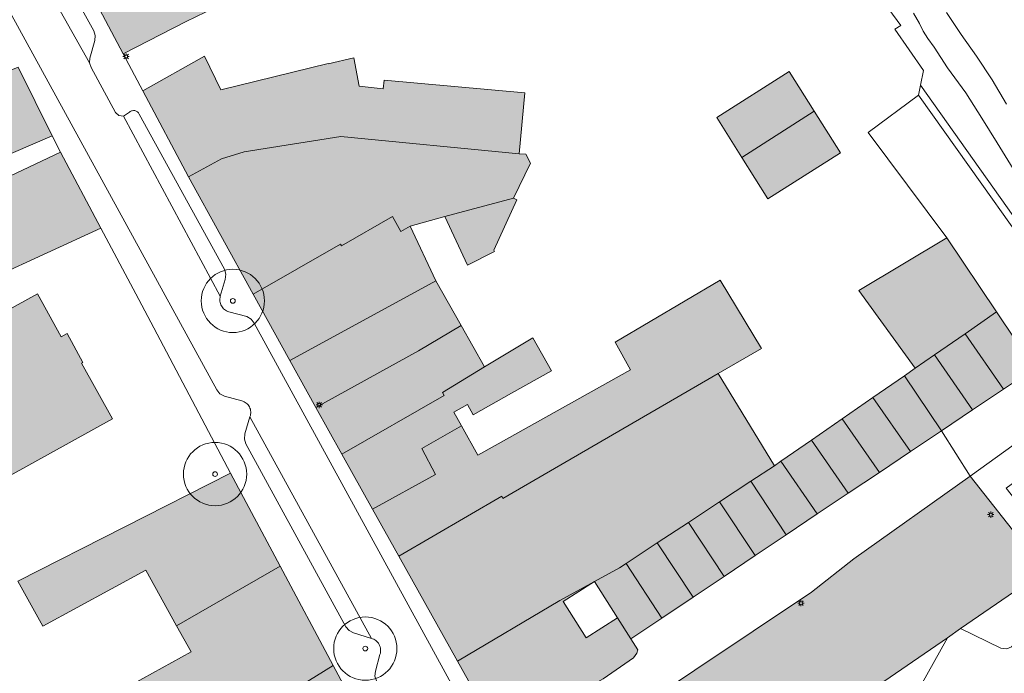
# Model space of a CAD drawing. Header units: metres. Extents: x 187482 to 189800, y 333582 to 335019.
# Tile 185 of 256: x 189119 to 189197, y 334170 to 334222. Entities that reach past the tile are written whole.
import ezdxf

# ---------------------------------------------------------------- set-up
doc = ezdxf.new("R2010")
doc.units = ezdxf.units.M
doc.layers.get('0').update_dxf_attribs({"color": 252, "lineweight": 18})
for name, color, linetype, lineweight in [('B-WE-GR-BEPLANTING_CULTUUR_HEESTERS-GV', 252, 'Continuous', 18), ('B-WE-GR-BOOM-S', 252, 'Continuous', 18), ('B-WE-IE-MEUBILAIR-S', 252, 'Continuous', 18), ('B-WE-IE-TERREINAFSCHEIDING_KUNSTMATIG_MUUR-G', 252, 'IE-TERREINAFSCHEIDING_KUNSTMATIG-SO', 18), ('B-WE-OG-BEBOUWING-GV', 252, 'Continuous', 18), ('B-WE-OG-TERREIN_ERF-GV', 252, 'Continuous', 18), ('B-WE-OG-WEG-GV', 252, 'Continuous', 18), ('B-WE-VH-HALFVERHARDING_PUIN-GV', 252, 'Continuous', 18), ('B-WE-VH-OPENVERHARDING_BETONSTRAATSTEEN-GV', 252, 'Continuous', 18), ('B-WE-VH-OPENVERHARDING_STRAATBAKSTEEN-GV', 252, 'Continuous', 18), ('B-WE-VH-OPENVERHARDING_TEGEL-GV', 252, 'Continuous', 18)]:
    doc.layers.add(name, color=color, linetype=linetype, lineweight=lineweight)
doc.layers.add('B-WE-OG-BEBOUWING-V', color=7, linetype='Continuous', lineweight=18, true_color=0xf0f0f0)
doc.linetypes.add('IE-TERREINAFSCHEIDING_KUNSTMATIG-SO', pattern='A,4,[82,NLCS.SHX,S=0.75,R=90,X=0,Y=0],4,-2', length=10)

# ---------------------------------------------------------------- blocks, each defined once
blk = doc.blocks.new('SIE-MEUBILAIR_PAAL_LICHTMAST-SO')
for points in [[(-0.62, 0), (-1, 0)], [(-0.71, 0.71), (-0.44, 0.44)], [(0, 1), (0, 0.62)], [(0.44, 0.44), (0.71, 0.71)], [(1, 0), (0.62, 0)], [(-0.71, -0.71), (-0.44, -0.44)], [(0, -0.62), (0, -1)], [(0.44, -0.44), (0.71, -0.71)]]:
    blk.add_lwpolyline(points)
blk.add_circle((0, 0), 0.5)
blk = doc.blocks.new('SGR-BOOM_GBKN-SO')
at = {"color": 0, "linetype": 'ByBlock', "lineweight": 18}
for radius in [2, 0.15]:
    blk.add_circle((0, 0), radius, dxfattribs=at)

msp = doc.modelspace()

# ---------------------------------------------------------------- hatches: boundary and pattern name
at = {"layer": 'B-WE-OG-BEBOUWING-V'}
h = msp.add_hatch(color=256, dxfattribs=at)
h.dxf.hatch_style = 1
h.paths.add_polyline_path([(189124.88, 334224.288), (189127.421, 334219.426), (189132.423, 334221.983), (189136.228, 334223.87), (189136.446, 334223.42), (189143.019, 334226.833), (189144.859, 334223.19), (189149.481, 334224.252), (189144.709, 334234.649), (189140.439, 334232.422), (189138.792, 334231.561)], flags=17)
h = msp.add_hatch(color=256, dxfattribs=at)
h.dxf.hatch_style = 1
h.paths.add_polyline_path([(189159.171, 334216.339), (189148.057, 334217.342), (189147.988, 334216.675), (189146.092, 334216.874), (189145.658, 334219.123), (189143.639, 334218.633), (189143.627, 334218.68), (189135.161, 334216.582), (189133.86, 334219.252), (189128.975, 334216.502), (189132.586, 334209.712), (189135.209, 334211.136), (189136.999, 334211.695), (189144.643, 334212.897), (189158.726, 334211.537)], flags=17)
h = msp.add_hatch(color=256, dxfattribs=at)
h.dxf.hatch_style = 1
h.paths.add_polyline_path([(189119.136, 334218.386), (189110.165, 334214.761), (189110.527, 334213.905), (189104.65, 334211.582), (189106.624, 334206.588), (189112.633, 334209), (189121.835, 334212.957)], flags=17)
h = msp.add_hatch(color=256, dxfattribs=at)
h.dxf.hatch_style = 1
h.paths.add_polyline_path([(189182.043, 334214.912), (189180.077, 334218.028), (189174.337, 334214.409), (189176.337, 334211.239)], flags=17)
h = msp.add_hatch(color=256, dxfattribs=at)
h.dxf.hatch_style = 1
h.paths.add_polyline_path([(189182.043, 334214.912), (189176.337, 334211.239), (189178.393, 334207.981), (189184.131, 334211.602)], flags=17)
h = msp.add_hatch(color=256, dxfattribs=at)
h.dxf.hatch_style = 1
h.paths.add_polyline_path([(189158.533, 334207.902), (189158.276, 334208.029), (189152.866, 334206.563), (189154.641, 334202.734), (189156.775, 334203.807), (189156.722, 334203.913)], flags=16)
h.paths.add_polyline_path([(189159.62, 334210.779), (189159.264, 334211.489), (189158.726, 334211.537), (189144.643, 334212.897), (189136.999, 334211.695), (189135.209, 334211.136), (189132.586, 334209.712), (189137.713, 334200.422), (189144.602, 334204.375), (189144.677, 334204.245), (189148.711, 334206.56), (189149.385, 334205.389), (189150.122, 334205.813), (189152.866, 334206.563), (189158.276, 334208.029)], flags=17)
h = msp.add_hatch(color=256, dxfattribs=at)
h.dxf.hatch_style = 1
h.paths.add_polyline_path([(189122.474, 334211.669), (189110.055, 334205.769), (189112.923, 334199.786), (189125.677, 334205.646)], flags=17)
h = msp.add_hatch(color=256, dxfattribs=at)
h.dxf.hatch_style = 1
h.paths.add_polyline_path([(189150.122, 334205.813), (189149.385, 334205.389), (189148.711, 334206.56), (189144.677, 334204.245), (189144.602, 334204.375), (189137.713, 334200.422), (189140.603, 334195.187), (189152.134, 334201.473)], flags=17)
h = msp.add_hatch(color=256, dxfattribs=at)
h.dxf.hatch_style = 1
h.paths.add_polyline_path([(189193.965, 334197.301), (189196.457, 334199.027), (189192.539, 334204.872), (189185.562, 334200.708), (189190.036, 334194.58), (189191.54, 334195.622)], flags=17)
h = msp.add_hatch(color=256, dxfattribs=at)
h.dxf.hatch_style = 1
h.paths.add_polyline_path([(189154.132, 334197.962), (189152.134, 334201.473), (189140.603, 334195.187), (189142.657, 334191.465), (189150.785, 334195.961)], flags=17)
h = msp.add_hatch(color=256, dxfattribs=at)
h.dxf.hatch_style = 1
h.paths.add_polyline_path([(189149.219, 334179.713), (189157.347, 334184.451), (189157.442, 334184.28), (189174.445, 334194.157), (189177.869, 334196.141), (189174.603, 334201.541), (189166.313, 334196.632), (189167.537, 334194.447), (189156.84, 334188.456), (189155.465, 334187.702), (189154.179, 334190.019), (189151.044, 334188.235), (189152.128, 334186.169), (189147.141, 334183.435)], flags=17)
h.paths.add_polyline_path([(189174.573, 334184.013), (189172.107, 334182.386), (189174.923, 334178.117), (189177.377, 334179.762)], flags=16)
h.paths.add_polyline_path([(189174.573, 334184.013), (189177.377, 334179.762), (189179.831, 334181.407), (189177.039, 334185.639)], flags=16)
h.paths.add_polyline_path([(189167.175, 334179.132), (189170.015, 334174.827), (189172.469, 334176.472), (189169.641, 334180.759)], flags=16)
h.paths.add_polyline_path([(189169.641, 334180.759), (189172.469, 334176.472), (189174.923, 334178.117), (189172.107, 334182.386)], flags=16)
h = msp.add_hatch(color=256, dxfattribs=at)
h.dxf.hatch_style = 1
h.paths.add_polyline_path([(189122.543, 334197.061), (189120.676, 334200.456), (189111.227, 334195.26), (189113.198, 334191.584), (189103.47, 334186.35), (189106.581, 334180.529), (189106.708, 334180.292), (189116.528, 334185.569), (189116.758, 334185.142), (189126.579, 334190.569), (189124.144, 334194.976), (189124.249, 334195.04), (189123.013, 334197.32)], flags=17)
h = msp.add_hatch(color=256, dxfattribs=at)
h.dxf.hatch_style = 1
h.paths.add_polyline_path([(189199.453, 334194.559), (189196.457, 334199.027), (189193.965, 334197.301), (189197.002, 334192.916)], flags=17)
h = msp.add_hatch(color=256, dxfattribs=at)
h.dxf.hatch_style = 1
h.paths.add_polyline_path([(189154.132, 334197.962), (189150.785, 334195.961), (189142.657, 334191.465), (189144.708, 334187.791), (189152.794, 334192.43), (189152.662, 334192.664), (189155.991, 334194.695)], flags=17)
h = msp.add_hatch(color=256, dxfattribs=at)
h.dxf.hatch_style = 1
h.paths.add_polyline_path([(189193.965, 334197.301), (189191.54, 334195.622), (189194.552, 334191.274), (189197.002, 334192.916)], flags=17)
h = msp.add_hatch(color=256, dxfattribs=at)
h.dxf.hatch_style = 1
h.paths.add_polyline_path([(189155.991, 334194.695), (189152.662, 334192.664), (189152.794, 334192.43), (189144.708, 334187.791), (189147.141, 334183.435), (189152.128, 334186.169), (189151.044, 334188.235), (189154.179, 334190.019), (189153.571, 334191.114), (189154.653, 334191.698), (189155.097, 334190.894), (189158.125, 334192.593), (189161.289, 334194.368), (189159.821, 334196.985)], flags=17)
h = msp.add_hatch(color=256, dxfattribs=at)
h.dxf.hatch_style = 1
h.paths.add_polyline_path([(189191.54, 334195.622), (189190.036, 334194.58), (189189.177, 334193.985), (189192.102, 334189.631), (189194.552, 334191.274)], flags=17)
h = msp.add_hatch(color=256, dxfattribs=at)
h.dxf.hatch_style = 1
h.paths.add_polyline_path([(189164.684, 334177.71), (189166.502, 334174.849), (189167.561, 334173.182), (189170.015, 334174.827), (189167.175, 334179.132), (189166.668, 334178.798)], flags=16)
h.paths.add_polyline_path([(189174.573, 334184.013), (189172.107, 334182.386), (189174.923, 334178.117), (189177.377, 334179.762)], flags=16)
h.paths.add_polyline_path([(189174.573, 334184.013), (189177.377, 334179.762), (189179.831, 334181.407), (189177.039, 334185.639)], flags=16)
h.paths.add_polyline_path([(189167.175, 334179.132), (189170.015, 334174.827), (189172.469, 334176.472), (189169.641, 334180.759)], flags=16)
h.paths.add_polyline_path([(189174.445, 334194.157), (189157.442, 334184.28), (189157.347, 334184.451), (189149.219, 334179.713), (189153.849, 334171.422), (189161.947, 334176.21), (189164.684, 334177.71), (189166.668, 334178.798), (189167.175, 334179.132), (189169.641, 334180.759), (189172.107, 334182.386), (189174.573, 334184.013), (189177.039, 334185.639), (189178.895, 334186.864)], flags=17)
h.paths.add_polyline_path([(189169.641, 334180.759), (189172.469, 334176.472), (189174.923, 334178.117), (189172.107, 334182.386)], flags=16)
h = msp.add_hatch(color=256, dxfattribs=at)
h.dxf.hatch_style = 1
h.paths.add_polyline_path([(189186.687, 334192.26), (189189.647, 334187.986), (189192.102, 334189.631), (189189.177, 334193.985)], flags=17)
h = msp.add_hatch(color=256, dxfattribs=at)
h.dxf.hatch_style = 1
h.paths.add_polyline_path([(189186.687, 334192.26), (189184.258, 334190.578), (189187.193, 334186.341), (189189.647, 334187.986)], flags=17)
h = msp.add_hatch(color=256, dxfattribs=at)
h.dxf.hatch_style = 1
h.paths.add_polyline_path([(189181.83, 334188.897), (189184.739, 334184.696), (189187.193, 334186.341), (189184.258, 334190.578)], flags=17)
h = msp.add_hatch(color=256, dxfattribs=at)
h.dxf.hatch_style = 1
h.paths.add_polyline_path([(189174.573, 334184.013), (189177.377, 334179.762), (189179.831, 334181.407), (189177.039, 334185.639)], flags=16)
h.paths.add_polyline_path([(189182.285, 334183.051), (189184.739, 334184.696), (189181.83, 334188.897), (189179.402, 334187.215)], flags=17)
h = msp.add_hatch(color=256, dxfattribs=at)
h.dxf.hatch_style = 1
h.paths.add_polyline_path([(189174.573, 334184.013), (189172.107, 334182.386), (189174.923, 334178.117), (189177.377, 334179.762)], flags=16)
h.paths.add_polyline_path([(189174.573, 334184.013), (189177.377, 334179.762), (189179.831, 334181.407), (189177.039, 334185.639)], flags=16)
h.paths.add_polyline_path([(189177.039, 334185.639), (189179.831, 334181.407), (189182.285, 334183.051), (189179.402, 334187.215), (189178.895, 334186.864)], flags=17)
h = msp.add_hatch(color=256, dxfattribs=at)
h.dxf.hatch_style = 1
h.paths.add_polyline_path([(189135.906, 334186.284), (189119.097, 334177.735), (189121.085, 334174.171), (189129.228, 334178.613), (189131.654, 334174.22), (189139.832, 334178.933)], flags=17)
h = msp.add_hatch(color=256, dxfattribs=at)
h.dxf.hatch_style = 1
h.paths.add_polyline_path([(189198.299, 334177.204), (189200.279, 334178.564), (189194.359, 334186.045), (189185.171, 334179.5), (189181.83, 334176.881), (189168.008, 334167.613), (189165.166, 334165.922), (189159.072, 334162.087), (189163.424, 334153.947), (189172.03, 334159.117), (189175.72, 334161.694), (189192.57, 334173.269), (189193.616, 334173.987)], flags=17)
h.paths.add_polyline_path([(189183.291, 334157.368), (189189.158, 334154.156), (189190.819, 334157.157), (189189.104, 334158.113), (189189.08, 334158.069), (189184.939, 334160.342), (189184.915, 334160.298)], flags=16)
h.paths.add_polyline_path([(189164.684, 334177.71), (189166.502, 334174.849), (189167.561, 334173.182), (189170.015, 334174.827), (189167.175, 334179.132), (189166.668, 334178.798)], flags=16)
h.paths.add_polyline_path([(189174.573, 334184.013), (189172.107, 334182.386), (189174.923, 334178.117), (189177.377, 334179.762)], flags=16)
h.paths.add_polyline_path([(189174.573, 334184.013), (189177.377, 334179.762), (189179.831, 334181.407), (189177.039, 334185.639)], flags=16)
h.paths.add_polyline_path([(189167.175, 334179.132), (189170.015, 334174.827), (189172.469, 334176.472), (189169.641, 334180.759)], flags=16)
h.paths.add_polyline_path([(189189.158, 334154.156), (189183.291, 334157.368), (189181.625, 334154.36), (189187.477, 334151.118)], flags=16)
h.paths.add_polyline_path([(189186.948, 334163.167), (189184.871, 334164.318), (189183.191, 334161.266), (189184.915, 334160.298), (189184.939, 334160.342), (189189.08, 334158.069), (189189.104, 334158.113), (189190.726, 334161.073)], flags=16)
h.paths.add_polyline_path([(189169.641, 334180.759), (189172.469, 334176.472), (189174.923, 334178.117), (189172.107, 334182.386)], flags=16)
h = msp.add_hatch(color=256, dxfattribs=at)
h.dxf.hatch_style = 1
h.paths.add_polyline_path([(189164.684, 334177.71), (189161.947, 334176.21), (189153.849, 334171.422), (189157.224, 334165.379), (189165.37, 334170.016), (189167.756, 334171.682), (189168.031, 334172.035), (189168.108, 334172.321), (189167.561, 334173.182), (189166.502, 334174.849), (189164.017, 334173.266), (189162.199, 334176.127)], flags=17)
h.paths.add_polyline_path([(189164.684, 334177.71), (189166.502, 334174.849), (189167.561, 334173.182), (189170.015, 334174.827), (189167.175, 334179.132), (189166.668, 334178.798)], flags=16)
h.paths.add_polyline_path([(189167.175, 334179.132), (189170.015, 334174.827), (189172.469, 334176.472), (189169.641, 334180.759)], flags=16)
h = msp.add_hatch(color=256, dxfattribs=at)
h.dxf.hatch_style = 1
h.paths.add_polyline_path([(189139.832, 334178.933), (189131.654, 334174.22), (189132.796, 334172.151), (189126.704, 334168.773), (189128.354, 334165.708), (189129.531, 334166.352), (189131.339, 334163.201), (189131.845, 334163.502), (189144.035, 334171.065)], flags=17)
h.paths.add_polyline_path([(189133.717, 334160.358), (189131.845, 334163.502), (189131.339, 334163.201), (189130.077, 334162.405), (189131.995, 334159.313)], flags=16)
h = msp.add_hatch(color=256, dxfattribs=at)
h.dxf.hatch_style = 1
h.paths.add_polyline_path([(189144.035, 334171.065), (189131.845, 334163.502), (189133.717, 334160.358), (189137.728, 334162.792), (189138.459, 334161.451), (189138.633, 334161.137), (189146.669, 334166.146)], flags=17)
h.paths.add_polyline_path([(189133.717, 334160.358), (189131.845, 334163.502), (189131.339, 334163.201), (189130.077, 334162.405), (189131.995, 334159.313)], flags=16)

# ---------------------------------------------------------------- linework, layer by layer
at = {"layer": 'B-WE-GR-BEPLANTING_CULTUUR_HEESTERS-GV', "flags": 128}
msp.add_lwpolyline([(189190.438, 334216.951), (189190.279, 334216.177), (189196.27, 334207.753), (189196.71, 334207.131), (189197.552, 334205.94), (189199.948, 334202.549), (189200.39, 334202.905)], close=True, dxfattribs=at)
at = {"layer": 'B-WE-IE-TERREINAFSCHEIDING_KUNSTMATIG_MUUR-G', "ltscale": 0.2, "flags": 128}
for points in [[(189122.474, 334211.669), (189121.835, 334212.957)], [(189128.436, 334200.445), (189125.677, 334205.646)], [(189135.18, 334187.68), (189129.862, 334197.77)]]:
    msp.add_lwpolyline(points, dxfattribs=at)
at = {"layer": 'B-WE-OG-BEBOUWING-GV', "flags": 128}
for points in [[(189124.88, 334224.288), (189127.421, 334219.426), (189132.423, 334221.983), (189136.228, 334223.87), (189136.446, 334223.42), (189143.019, 334226.833), (189144.859, 334223.19), (189149.481, 334224.252), (189144.709, 334234.649), (189140.439, 334232.422), (189138.792, 334231.561)], [(189159.171, 334216.339), (189148.057, 334217.342), (189147.988, 334216.675), (189146.092, 334216.874), (189145.658, 334219.123), (189143.639, 334218.633), (189143.627, 334218.68), (189135.161, 334216.582), (189133.86, 334219.252), (189128.975, 334216.502), (189132.586, 334209.712), (189135.209, 334211.136), (189136.999, 334211.695), (189144.643, 334212.897), (189158.726, 334211.537)], [(189119.136, 334218.386), (189110.165, 334214.761), (189110.527, 334213.905), (189104.65, 334211.582), (189106.624, 334206.588), (189112.633, 334209), (189121.835, 334212.957)], [(189182.043, 334214.912), (189180.077, 334218.028), (189174.337, 334214.409), (189176.337, 334211.239)], [(189182.043, 334214.912), (189176.337, 334211.239), (189178.393, 334207.981), (189184.131, 334211.602)], [(189159.62, 334210.779), (189159.264, 334211.489), (189158.726, 334211.537), (189144.643, 334212.897), (189136.999, 334211.695), (189135.209, 334211.136), (189132.586, 334209.712), (189137.713, 334200.422), (189144.602, 334204.375), (189144.677, 334204.245), (189148.711, 334206.56), (189149.385, 334205.389), (189150.122, 334205.813), (189152.866, 334206.563), (189158.276, 334208.029)], [(189122.474, 334211.669), (189110.055, 334205.769), (189112.923, 334199.786), (189125.677, 334205.646)], [(189158.533, 334207.902), (189158.276, 334208.029), (189152.866, 334206.563), (189154.641, 334202.734), (189156.775, 334203.807), (189156.722, 334203.913)], [(189150.122, 334205.813), (189149.385, 334205.389), (189148.711, 334206.56), (189144.677, 334204.245), (189144.602, 334204.375), (189137.713, 334200.422), (189140.603, 334195.187), (189152.134, 334201.473)], [(189193.965, 334197.301), (189196.457, 334199.027), (189192.539, 334204.872), (189185.562, 334200.708), (189190.036, 334194.58), (189191.54, 334195.622)], [(189154.132, 334197.962), (189152.134, 334201.473), (189140.603, 334195.187), (189142.657, 334191.465), (189150.785, 334195.961)], [(189149.219, 334179.713), (189157.347, 334184.451), (189157.442, 334184.28), (189174.445, 334194.157), (189177.869, 334196.141), (189174.603, 334201.541), (189166.313, 334196.632), (189167.537, 334194.447), (189156.84, 334188.456), (189155.465, 334187.702), (189154.179, 334190.019), (189151.044, 334188.235), (189152.128, 334186.169), (189147.141, 334183.435)], [(189122.543, 334197.061), (189120.676, 334200.456), (189111.227, 334195.26), (189113.198, 334191.584), (189103.47, 334186.35), (189106.581, 334180.529), (189106.708, 334180.292), (189116.528, 334185.569), (189116.758, 334185.142), (189126.579, 334190.569), (189124.144, 334194.976), (189124.249, 334195.04), (189123.013, 334197.32)], [(189199.453, 334194.559), (189196.457, 334199.027), (189193.965, 334197.301), (189197.002, 334192.916)], [(189154.132, 334197.962), (189150.785, 334195.961), (189142.657, 334191.465), (189144.708, 334187.791), (189152.794, 334192.43), (189152.662, 334192.664), (189155.991, 334194.695)], [(189193.965, 334197.301), (189191.54, 334195.622), (189194.552, 334191.274), (189197.002, 334192.916)], [(189155.991, 334194.695), (189152.662, 334192.664), (189152.794, 334192.43), (189144.708, 334187.791), (189147.141, 334183.435), (189152.128, 334186.169), (189151.044, 334188.235), (189154.179, 334190.019), (189153.571, 334191.114), (189154.653, 334191.698), (189155.097, 334190.894), (189158.125, 334192.593), (189161.289, 334194.368), (189159.821, 334196.985)], [(189191.54, 334195.622), (189190.036, 334194.58), (189189.177, 334193.985), (189192.102, 334189.631), (189194.552, 334191.274)], [(189174.445, 334194.157), (189157.442, 334184.28), (189157.347, 334184.451), (189149.219, 334179.713), (189153.849, 334171.422), (189161.947, 334176.21), (189164.684, 334177.71), (189166.668, 334178.798), (189167.175, 334179.132), (189169.641, 334180.759), (189172.107, 334182.386), (189174.573, 334184.013), (189177.039, 334185.639), (189178.895, 334186.864)], [(189186.687, 334192.26), (189189.647, 334187.986), (189192.102, 334189.631), (189189.177, 334193.985)], [(189186.687, 334192.26), (189184.258, 334190.578), (189187.193, 334186.341), (189189.647, 334187.986)], [(189181.83, 334188.897), (189184.739, 334184.696), (189187.193, 334186.341), (189184.258, 334190.578)], [(189182.285, 334183.051), (189184.739, 334184.696), (189181.83, 334188.897), (189179.402, 334187.215)], [(189177.039, 334185.639), (189179.831, 334181.407), (189182.285, 334183.051), (189179.402, 334187.215), (189178.895, 334186.864)], [(189135.906, 334186.284), (189119.097, 334177.735), (189121.085, 334174.171), (189129.228, 334178.613), (189131.654, 334174.22), (189139.832, 334178.933)], [(189198.299, 334177.204), (189200.279, 334178.564), (189194.359, 334186.045), (189185.171, 334179.5), (189181.83, 334176.881), (189168.008, 334167.613), (189165.166, 334165.922), (189159.072, 334162.087), (189163.424, 334153.947), (189172.03, 334159.117), (189175.72, 334161.694), (189192.57, 334173.269), (189193.616, 334173.987)], [(189174.573, 334184.013), (189177.377, 334179.762), (189179.831, 334181.407), (189177.039, 334185.639)], [(189174.573, 334184.013), (189172.107, 334182.386), (189174.923, 334178.117), (189177.377, 334179.762)], [(189169.641, 334180.759), (189172.469, 334176.472), (189174.923, 334178.117), (189172.107, 334182.386)], [(189167.175, 334179.132), (189170.015, 334174.827), (189172.469, 334176.472), (189169.641, 334180.759)], [(189139.832, 334178.933), (189131.654, 334174.22), (189132.796, 334172.151), (189126.704, 334168.773), (189128.354, 334165.708), (189129.531, 334166.352), (189131.339, 334163.201), (189131.845, 334163.502), (189144.035, 334171.065)], [(189164.684, 334177.71), (189166.502, 334174.849), (189167.561, 334173.182), (189170.015, 334174.827), (189167.175, 334179.132), (189166.668, 334178.798)], [(189164.684, 334177.71), (189161.947, 334176.21), (189153.849, 334171.422), (189157.224, 334165.379), (189165.37, 334170.016), (189167.756, 334171.682), (189168.031, 334172.035), (189168.108, 334172.321), (189167.561, 334173.182), (189166.502, 334174.849), (189164.017, 334173.266), (189162.199, 334176.127)], [(189144.035, 334171.065), (189131.845, 334163.502), (189133.717, 334160.358), (189137.728, 334162.792), (189138.459, 334161.451), (189138.633, 334161.137), (189146.669, 334166.146)]]:
    msp.add_lwpolyline(points, close=True, dxfattribs=at)
at = {"layer": 'B-WE-OG-TERREIN_ERF-GV', "flags": 128}
for points in [[(189136.228, 334223.87), (189132.423, 334221.983), (189127.421, 334219.426), (189128.975, 334216.502), (189133.86, 334219.252), (189135.161, 334216.582), (189143.627, 334218.68), (189143.639, 334218.633), (189145.658, 334219.123), (189146.092, 334216.874), (189147.988, 334216.675), (189148.057, 334217.342), (189159.171, 334216.339), (189158.726, 334211.537), (189159.264, 334211.489), (189159.62, 334210.779), (189158.276, 334208.029), (189158.533, 334207.902), (189156.722, 334203.913), (189156.775, 334203.807), (189154.641, 334202.734), (189152.866, 334206.563), (189150.122, 334205.813), (189152.134, 334201.473), (189154.132, 334197.962), (189155.991, 334194.695), (189159.821, 334196.985), (189161.289, 334194.368), (189158.125, 334192.593), (189155.097, 334190.894), (189154.653, 334191.698), (189153.571, 334191.114), (189154.179, 334190.019), (189155.465, 334187.702), (189156.84, 334188.456), (189167.537, 334194.447), (189166.313, 334196.632), (189174.603, 334201.541), (189177.869, 334196.141), (189174.445, 334194.157), (189178.895, 334186.864), (189179.402, 334187.215), (189181.83, 334188.897), (189184.258, 334190.578), (189186.687, 334192.26), (189189.177, 334193.985), (189190.036, 334194.58), (189185.562, 334200.708), (189192.539, 334204.872), (189186.309, 334213.225), (189190.279, 334216.177), (189190.438, 334216.951), (189190.678, 334218.124), (189188.419, 334221.385), (189188.897, 334221.678), (189185.977, 334225.689)], [(189192.512, 334222.703), (189193.646, 334220.971), (189194.861, 334219.247), (189196.109, 334217.367), (189197.239, 334215.465)], [(189110.055, 334205.769), (189122.474, 334211.669), (189121.835, 334212.957), (189112.633, 334209)], [(189126.704, 334168.773), (189132.796, 334172.151), (189131.654, 334174.22), (189129.228, 334178.613), (189121.085, 334174.171), (189119.097, 334177.735), (189135.906, 334186.284), (189135.18, 334187.68), (189129.862, 334197.77), (189128.436, 334200.445), (189125.677, 334205.646), (189112.923, 334199.786)], [(189186.948, 334163.167), (189192.57, 334173.269), (189175.72, 334161.694)]]:
    msp.add_lwpolyline(points, dxfattribs=at)
for points in [[(189176.337, 334211.239), (189174.337, 334214.409), (189180.077, 334218.028), (189182.043, 334214.912), (189184.131, 334211.602), (189178.393, 334207.981)], [(189196.457, 334199.027), (189199.453, 334194.559), (189203.201, 334197.944), (189202.823, 334198.479), (189199.948, 334202.549), (189197.552, 334205.94), (189196.71, 334207.131), (189196.27, 334207.753), (189190.279, 334216.177), (189186.309, 334213.225), (189192.539, 334204.872)], [(189103.47, 334186.35), (189113.198, 334191.584), (189111.227, 334195.26), (189120.676, 334200.456), (189122.543, 334197.061), (189123.013, 334197.32), (189124.249, 334195.04), (189124.144, 334194.976), (189126.579, 334190.569), (189116.758, 334185.142), (189116.528, 334185.569), (189106.708, 334180.292), (189106.581, 334180.529)], [(189166.502, 334174.849), (189164.684, 334177.71), (189162.199, 334176.127), (189164.017, 334173.266)], [(189193.616, 334173.987), (189196.785, 334172.441), (189197.276, 334172.399), (189197.624, 334172.545), (189198.938, 334173.891), (189199.759, 334175.192), (189199.029, 334176.21), (189198.299, 334177.204)], [(189189.104, 334158.113), (189190.819, 334157.157), (189189.158, 334154.156), (189187.477, 334151.118), (189186.545, 334149.729), (189182.228, 334146.892), (189187.932, 334138.012), (189191.111, 334136.081), (189202.43, 334156.288), (189196.213, 334159.947), (189201.83, 334169.961), (189202.766, 334171.638), (189198.938, 334173.891), (189197.624, 334172.545), (189197.276, 334172.399), (189196.785, 334172.441), (189193.616, 334173.987), (189192.57, 334173.269), (189186.948, 334163.167), (189190.726, 334161.073)]]:
    msp.add_lwpolyline(points, close=True, dxfattribs=at)
at = {"layer": 'B-WE-OG-WEG-GV', "flags": 128}
for points in [[(189185.977, 334225.689), (189188.897, 334221.678), (189188.419, 334221.385), (189190.678, 334218.124), (189190.438, 334216.951), (189200.39, 334202.905)], [(189197.773, 334210.343), (189196.513, 334212.385), (189195.302, 334214.347), (189194.018, 334216.361), (189192.589, 334218.324), (189191.518, 334219.961), (189191.014, 334220.658), (189190.655, 334221.218), (189190.372, 334221.836), (189189.879, 334222.636)]]:
    msp.add_lwpolyline(points, dxfattribs=at)
at = {"layer": 'B-WE-VH-HALFVERHARDING_PUIN-GV', "flags": 128}
for points in [[(189189.879, 334222.636), (189190.372, 334221.836), (189190.655, 334221.218), (189191.014, 334220.658), (189191.518, 334219.961), (189192.589, 334218.324), (189194.018, 334216.361), (189195.302, 334214.347), (189196.513, 334212.385), (189197.773, 334210.343)], [(189197.239, 334215.465), (189196.109, 334217.367), (189194.861, 334219.247), (189193.646, 334220.971), (189192.512, 334222.703)]]:
    msp.add_lwpolyline(points, dxfattribs=at)
at = {"layer": 'B-WE-VH-OPENVERHARDING_BETONSTRAATSTEEN-GV', "flags": 128}
for points in [[(189119.823, 334228.047), (189120.183, 334229.333), (189120.258, 334229.722), (189120.131, 334230.098), (189112.231, 334244.413), (189112.072, 334244.681), (189108.999, 334243.235), (189112.114, 334237.459), (189112.245, 334237.086), (189112.215, 334236.692), (189111.826, 334235.453), (189111.798, 334235.05), (189111.945, 334234.674), (189134.842, 334192.859), (189135.084, 334192.551), (189135.436, 334192.379), (189136.802, 334191.986)], [(189135.107, 334200.261), (189127.454, 334214.506), (189127.092, 334214.548), (189126.832, 334214.804), (189124.895, 334218.345), (189124.776, 334218.713), (189120.003, 334227.203), (189119.99, 334227.222), (189119.978, 334227.24), (189119.966, 334227.259), (189119.954, 334227.278), (189119.937, 334227.308), (189119.921, 334227.338), (189119.906, 334227.369), (189119.892, 334227.4)], [(189147.73, 334171.951), (189147.376, 334170.612), (189147.324, 334170.219), (189147.462, 334169.848), (189150.632, 334164.067), (189153.694, 334165.681), (189153.611, 334166.079), (189153.634, 334166.485), (189154.05, 334167.785), (189153.948, 334168.53), (189137.78, 334198.134), (189137.54, 334198.452), (189137.196, 334198.654), (189135.786, 334199.028)], [(189199.453, 334194.559), (189197.002, 334192.916), (189194.552, 334191.274), (189192.102, 334189.631), (189194.359, 334186.045), (189199.169, 334189.496)], [(189137.453, 334190.741), (189147.055, 334173.215)]]:
    msp.add_lwpolyline(points, dxfattribs=at)
at = {"layer": 'B-WE-VH-OPENVERHARDING_BETONSTRAATSTEEN-GV'}
for points in [[(189135.08, 334199.879, -0.096746), (189135.107, 334200.261)], [(189135.196, 334199.513, -0.09386), (189135.08, 334199.879)], [(189135.446, 334199.211, -0.097981), (189135.196, 334199.513)], [(189135.786, 334199.028, -0.097351), (189135.446, 334199.211)], [(189136.802, 334191.986, -0.049332), (189136.99, 334191.921)], [(189136.99, 334191.921, -0.049956), (189137.16, 334191.817)], [(189137.16, 334191.817, -0.046186), (189137.303, 334191.679)], [(189137.303, 334191.679, -0.054167), (189137.414, 334191.513)], [(189137.414, 334191.513, -0.047631), (189137.487, 334191.328)], [(189137.507, 334190.933, -0.053697), (189137.453, 334190.741)], [(189137.487, 334191.328, -0.055269), (189137.518, 334191.131)], [(189137.518, 334191.131, -0.055385), (189137.507, 334190.933)], [(189147.055, 334173.215, -0.053141), (189147.238, 334173.145)], [(189147.238, 334173.145, -0.05255), (189147.403, 334173.04)], [(189147.403, 334173.04, -0.050701), (189147.544, 334172.905)], [(189147.544, 334172.905, -0.048044), (189147.656, 334172.744)], [(189147.656, 334172.744, -0.051574), (189147.738, 334172.552)], [(189147.738, 334172.552, -0.057953), (189147.778, 334172.346)], [(189147.778, 334172.346, -0.04998), (189147.774, 334172.146)], [(189147.774, 334172.146, -0.052101), (189147.73, 334171.951)]]:
    msp.add_lwpolyline(points, format="xyb", dxfattribs=at)
at = {"layer": 'B-WE-VH-OPENVERHARDING_BETONSTRAATSTEEN-GV', "flags": 128}
msp.add_lwpolyline([(189181.83, 334176.881), (189185.171, 334179.5), (189194.359, 334186.045), (189192.102, 334189.631), (189189.647, 334187.986), (189187.193, 334186.341), (189184.739, 334184.696), (189182.285, 334183.051), (189179.831, 334181.407), (189177.377, 334179.762), (189174.923, 334178.117), (189172.469, 334176.472), (189170.015, 334174.827), (189167.561, 334173.182), (189168.108, 334172.321), (189168.031, 334172.035), (189167.756, 334171.682), (189165.37, 334170.016), (189157.224, 334165.379), (189159.072, 334162.087), (189165.166, 334165.922), (189168.008, 334167.613)], close=True, dxfattribs=at)
at = {"layer": 'B-WE-VH-OPENVERHARDING_STRAATBAKSTEEN-GV', "flags": 128}
for points in [[(189157.224, 334165.379), (189153.849, 334171.422), (189149.219, 334179.713), (189147.141, 334183.435), (189144.708, 334187.791), (189142.657, 334191.465), (189140.603, 334195.187), (189137.713, 334200.422), (189132.586, 334209.712), (189128.975, 334216.502), (189127.421, 334219.426), (189124.88, 334224.288), (189122.552, 334228.744), (189120.1, 334233.438), (189119.542, 334234.483), (189116.733, 334239.832), (189113.768, 334245.479), (189112.072, 334244.681), (189112.231, 334244.413), (189120.131, 334230.098), (189120.258, 334229.722), (189120.183, 334229.333), (189119.823, 334228.047)], [(189136.802, 334191.986), (189135.436, 334192.379), (189135.084, 334192.551), (189134.842, 334192.859), (189111.945, 334234.674)], [(189120.003, 334227.203), (189124.776, 334218.713), (189124.792, 334219.099), (189125.187, 334220.498), (189125.227, 334220.882), (189125.116, 334221.252), (189122.506, 334225.972), (189122.242, 334226.259), (189121.892, 334226.431), (189120.566, 334226.795)], [(189120.566, 334226.795), (189121.892, 334226.431), (189122.242, 334226.259), (189122.506, 334225.972), (189125.116, 334221.252), (189125.227, 334220.882), (189125.187, 334220.498), (189124.792, 334219.099), (189124.776, 334218.713), (189124.895, 334218.345), (189126.832, 334214.804), (189127.092, 334214.548), (189127.454, 334214.506), (189127.943, 334214.832)], [(189119.136, 334218.386), (189121.835, 334212.957), (189122.474, 334211.669), (189125.677, 334205.646), (189128.436, 334200.445), (189129.862, 334197.77), (189135.18, 334187.68), (189135.906, 334186.284), (189139.832, 334178.933), (189144.035, 334171.065), (189146.669, 334166.146)], [(189127.943, 334214.832), (189127.454, 334214.506)], [(189127.454, 334214.506), (189135.107, 334200.261), (189135.484, 334201.599), (189135.544, 334202.003), (189135.441, 334202.399), (189128.695, 334214.669)], [(189128.695, 334214.669), (189135.441, 334202.399), (189135.544, 334202.003), (189135.484, 334201.599), (189135.107, 334200.261)], [(189135.786, 334199.028), (189137.196, 334198.654), (189137.54, 334198.452), (189137.78, 334198.134), (189153.948, 334168.53), (189154.05, 334167.785), (189153.634, 334166.485), (189153.611, 334166.079), (189153.694, 334165.681), (189157.472, 334158.843), (189157.717, 334158.541), (189158.047, 334158.335), (189159.164, 334157.987), (189159.519, 334157.81), (189159.754, 334157.491), (189174.875, 334129.883), (189175.505, 334128.811), (189177.506, 334125.406), (189177.926, 334124.691), (189185.379, 334112.823), (189191.688, 334102.398), (189192.826, 334101.066)], [(189147.055, 334173.215), (189145.633, 334173.65), (189145.295, 334173.845), (189145.037, 334174.139), (189137.119, 334188.592), (189137.027, 334188.979), (189137.058, 334189.375), (189137.453, 334190.741)], [(189159.642, 334149.767), (189158.601, 334150.166), (189158.231, 334150.343), (189157.98, 334150.668), (189154.601, 334156.83), (189150.632, 334164.067), (189147.462, 334169.848), (189147.324, 334170.219), (189147.376, 334170.612), (189147.73, 334171.951)]]:
    msp.add_lwpolyline(points, dxfattribs=at)
at = {"layer": 'B-WE-VH-OPENVERHARDING_STRAATBAKSTEEN-GV'}
for points in [[(189128.139, 334214.938, 0.120359), (189127.943, 334214.832)], [(189127.943, 334214.832, -0.120359), (189128.139, 334214.938)], [(189128.361, 334214.943, 0.121561), (189128.139, 334214.938)], [(189128.139, 334214.938, -0.121561), (189128.361, 334214.943)], [(189128.561, 334214.846, 0.124755), (189128.361, 334214.943)], [(189128.361, 334214.943, -0.124755), (189128.561, 334214.846)], [(189128.695, 334214.669, 0.125231), (189128.561, 334214.846)], [(189128.561, 334214.846, -0.125231), (189128.695, 334214.669)], [(189135.107, 334200.261, 0.096746), (189135.08, 334199.879)], [(189135.08, 334199.879, 0.09386), (189135.196, 334199.513)], [(189135.196, 334199.513, 0.097981), (189135.446, 334199.211)], [(189135.446, 334199.211, 0.097351), (189135.786, 334199.028)], [(189136.99, 334191.921, 0.049332), (189136.802, 334191.986)], [(189137.16, 334191.817, 0.049956), (189136.99, 334191.921)], [(189137.303, 334191.679, 0.046186), (189137.16, 334191.817)], [(189137.414, 334191.513, 0.054167), (189137.303, 334191.679)], [(189137.487, 334191.328, 0.047631), (189137.414, 334191.513)], [(189137.453, 334190.741, 0.053697), (189137.507, 334190.933)], [(189137.518, 334191.131, 0.055269), (189137.487, 334191.328)], [(189137.507, 334190.933, 0.055385), (189137.518, 334191.131)], [(189147.238, 334173.145, 0.053141), (189147.055, 334173.215)], [(189147.403, 334173.04, 0.05255), (189147.238, 334173.145)], [(189147.544, 334172.905, 0.050701), (189147.403, 334173.04)], [(189147.656, 334172.744, 0.048044), (189147.544, 334172.905)], [(189147.738, 334172.552, 0.051574), (189147.656, 334172.744)], [(189147.778, 334172.346, 0.057953), (189147.738, 334172.552)], [(189147.774, 334172.146, 0.04998), (189147.778, 334172.346)], [(189147.73, 334171.951, 0.052101), (189147.774, 334172.146)]]:
    msp.add_lwpolyline(points, format="xyb", dxfattribs=at)
at = {"layer": 'B-WE-VH-OPENVERHARDING_STRAATBAKSTEEN-GV', "flags": 128}
msp.add_lwpolyline([(189147.055, 334173.215), (189137.453, 334190.741), (189137.058, 334189.375), (189137.027, 334188.979), (189137.119, 334188.592), (189145.037, 334174.139), (189145.295, 334173.845), (189145.633, 334173.65)], close=True, dxfattribs=at)
at = {"layer": 'B-WE-VH-OPENVERHARDING_TEGEL-GV', "flags": 128}
msp.add_lwpolyline([(189200.133, 334188.713), (189200.157, 334188.999), (189199.869, 334189.373), (189199.684, 334189.512), (189199.444, 334189.57), (189199.169, 334189.496), (189194.359, 334186.045), (189200.279, 334178.564), (189201.739, 334176.817), (189204.623, 334173.135), (189206.409, 334170.921), (189233.022, 334161.857), (189233.763, 334163.349), (189207.378, 334172.335), (189205.959, 334174.109), (189206.841, 334174.818), (189203.793, 334178.521), (189202.935, 334177.843), (189200.71, 334180.638), (189197.228, 334185.099), (189198.494, 334186.029), (189200.772, 334187.856)], close=True, dxfattribs=at)

# ---------------------------------------------------------------- block references
at = {"layer": 'B-WE-GR-BOOM-S', "xscale": 1.25, "yscale": 1.25, "zscale": 1.25}
for p in [(189136.1, 334199.9), (189134.695, 334186.206), (189146.57, 334172.41)]:
    msp.add_blockref('SGR-BOOM_GBKN-SO', p, dxfattribs=at)
at = {"layer": 'B-WE-IE-MEUBILAIR-S', "xscale": 0.25, "yscale": 0.25, "zscale": 0.25}
for p in [(189127.669, 334219.222), (189142.926, 334191.679), (189196, 334183), (189181, 334176)]:
    msp.add_blockref('SIE-MEUBILAIR_PAAL_LICHTMAST-SO', p, dxfattribs=at)

doc.saveas('drawing.dxf')
